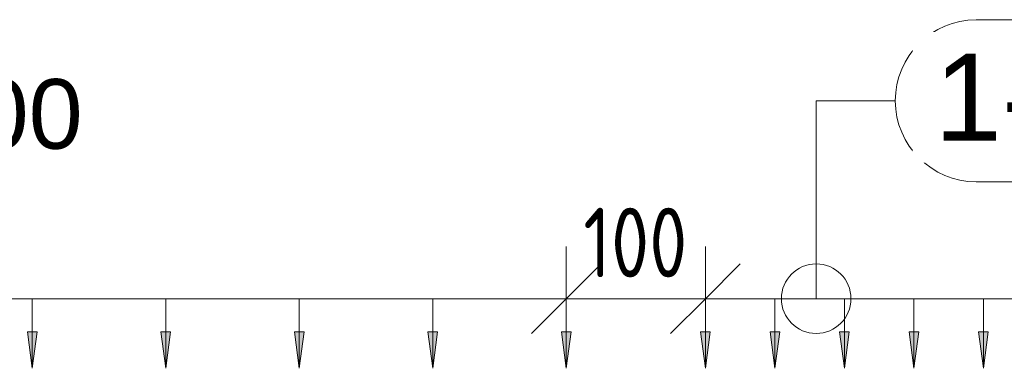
# Model space of a CAD drawing. Header units: millimetres. Extents: x 4307 to 42792, y 1610 to 10025.
# Tile 94 of 256: x 14147 to 14855, y 9176 to 9427. Entities that reach past the tile are written whole.
import ezdxf

# ---------------------------------------------------------------- set-up
doc = ezdxf.new("R2010")
doc.units = ezdxf.units.MM
for name, color, linetype, lineweight in [('A-ANNO-DIMS', 211, 'Continuous', 5), ('A-ANNO-DIMS-25', 211, 'Continuous', 5), ('S-RBAR-IDEN', 171, 'Continuous', 5)]:
    doc.layers.add(name, color=color, linetype=linetype, lineweight=lineweight)
doc.styles.add('Arial', font='arial.ttf', dxfattribs={"height": 50})
doc.styles.add('Arial_1', font='arial.ttf', dxfattribs={"height": 62.5})
doc.styles.add('ISOCPEUR_2', font='isocpeur.ttf', dxfattribs={"width": 0.8, "height": 50})
doc.dimstyles.new('Vnitřní', dxfattribs={"dimscale": 304.8, "dimtxt": 49.799059, "dimasz": 0.164042, "dimexe": 0.123031, "dimexo": 0.0625, "dimgap": 0, "dimtad": 1, "dimdec": 0, "dimzin": 0, "dimdsep": 46, "dimtxsty": 'ISOCPEUR_2', "dimblk1": 'OBLIQUE', "dimblk2": 'OBLIQUE', "dimsah": 1, "dimcen": 0.09, "dimdle": 0.123031, "dimazin": 0, "dimtfac": 1, "dimtdec": 4, "dimtix": 1, "dimtmove": 0, "dimatfit": 3, "dimfxl": 0.123031, "dimfxlon": 1, "dimtvp": 1, "dimtolj": 1, "dimtzin": 0, "dimarcsym": 2})
doc.dimstyles.new('Výztuž_kusy__řezy_', dxfattribs={"dimscale": 304.8, "dimtxt": 0.18, "dimasz": 0, "dimexe": 0, "dimexo": 0.0625, "dimgap": 0.082021, "dimtad": 1, "dimdec": 0, "dimzin": 0, "dimdsep": 46, "dimtxsty": 'Arial_1', "dimblk1": 'NONE', "dimblk2": 'NONE', "dimsah": 1, "dimcen": 0.09, "dimazin": 0, "dimtfac": 1, "dimtdec": 4, "dimtix": 1, "dimtmove": 0, "dimatfit": 3, "dimfxl": 0.164042, "dimfxlon": 1, "dimtvp": 1, "dimtfill": 1, "dimtolj": 1, "dimtzin": 0, "dimarcsym": 2})

# ---------------------------------------------------------------- blocks, each defined once
blk = doc.blocks.new('DIMBLOCK81-V1')
at = {"layer": 'A-ANNO-DIMS-25'}
for points in [[(14443.98, 9176.43), (14447.45, 9202.72), (14440.52, 9202.72)], [(14540, 9176.43), (14543.46, 9202.72), (14536.54, 9202.72)]]:
    blk.add_hatch(color=256, dxfattribs=at).paths.add_polyline_path(points)
for p, q in [((14540, 9226.43), (14443.98, 9226.43)), ((14443.98, 9226.43), (14443.98, 9226.43)), ((14443.98, 9226.43), (14443.98, 9176.43)), ((14540, 9226.43), (14540, 9226.43)), ((14540, 9226.43), (14540, 9176.43)), ((14447.45, 9202.72), (14440.52, 9202.72)), ((14440.52, 9202.72), (14443.98, 9176.43)), ((14443.98, 9176.43), (14447.45, 9202.72)), ((14543.46, 9202.72), (14536.54, 9202.72)), ((14536.54, 9202.72), (14540, 9176.43)), ((14540, 9176.43), (14543.46, 9202.72))]:
    blk.add_line(p, q, dxfattribs=at)
blk = doc.blocks.new('_None')
blk = doc.blocks.new('DIMBLOCK82-V1')
at = {"layer": 'A-ANNO-DIMS-25'}
for points in [[(14347.97, 9176.43), (14351.43, 9202.72), (14344.51, 9202.72)], [(14443.98, 9176.43), (14447.45, 9202.72), (14440.52, 9202.72)]]:
    blk.add_hatch(color=256, dxfattribs=at).paths.add_polyline_path(points)
for p, q in [((14443.98, 9226.43), (14347.97, 9226.43)), ((14347.97, 9226.43), (14347.97, 9226.43)), ((14347.97, 9226.43), (14347.97, 9176.43)), ((14443.98, 9226.43), (14443.98, 9226.43)), ((14443.98, 9226.43), (14443.98, 9176.43)), ((14351.43, 9202.72), (14344.51, 9202.72)), ((14344.51, 9202.72), (14347.97, 9176.43)), ((14347.97, 9176.43), (14351.43, 9202.72)), ((14447.45, 9202.72), (14440.52, 9202.72)), ((14440.52, 9202.72), (14443.98, 9176.43)), ((14443.98, 9176.43), (14447.45, 9202.72))]:
    blk.add_line(p, q, dxfattribs=at)
blk = doc.blocks.new('DIMBLOCK83-V1')
at = {"layer": 'A-ANNO-DIMS-25'}
for points in [[(14251.95, 9176.43), (14255.41, 9202.72), (14248.49, 9202.72)], [(14347.97, 9176.43), (14351.43, 9202.72), (14344.51, 9202.72)]]:
    blk.add_hatch(color=256, dxfattribs=at).paths.add_polyline_path(points)
for p, q in [((14347.97, 9226.43), (14251.95, 9226.43)), ((14251.95, 9226.43), (14251.95, 9226.43)), ((14251.95, 9226.43), (14251.95, 9176.43)), ((14347.97, 9226.43), (14347.97, 9226.43)), ((14347.97, 9226.43), (14347.97, 9176.43)), ((14255.41, 9202.72), (14248.49, 9202.72)), ((14248.49, 9202.72), (14251.95, 9176.43)), ((14251.95, 9176.43), (14255.41, 9202.72)), ((14351.43, 9202.72), (14344.51, 9202.72)), ((14344.51, 9202.72), (14347.97, 9176.43)), ((14347.97, 9176.43), (14351.43, 9202.72))]:
    blk.add_line(p, q, dxfattribs=at)
blk = doc.blocks.new('DIMBLOCK84-V1')
at = {"layer": 'A-ANNO-DIMS-25'}
for points in [[(14155.94, 9176.43), (14159.4, 9202.72), (14152.48, 9202.72)], [(14251.95, 9176.43), (14255.41, 9202.72), (14248.49, 9202.72)]]:
    blk.add_hatch(color=256, dxfattribs=at).paths.add_polyline_path(points)
for p, q in [((14251.95, 9226.43), (14155.94, 9226.43)), ((14155.94, 9226.43), (14155.94, 9226.43)), ((14155.94, 9226.43), (14155.94, 9176.43)), ((14251.95, 9226.43), (14251.95, 9226.43)), ((14251.95, 9226.43), (14251.95, 9176.43)), ((14159.4, 9202.72), (14152.48, 9202.72)), ((14152.48, 9202.72), (14155.94, 9176.43)), ((14155.94, 9176.43), (14159.4, 9202.72)), ((14255.41, 9202.72), (14248.49, 9202.72)), ((14248.49, 9202.72), (14251.95, 9176.43)), ((14251.95, 9176.43), (14255.41, 9202.72))]:
    blk.add_line(p, q, dxfattribs=at)
blk = doc.blocks.new('DIMBLOCK85-V1')
at = {"layer": 'A-ANNO-DIMS-25'}
for points in [[(14059.92, 9176.43), (14063.38, 9202.72), (14056.46, 9202.72)], [(14155.94, 9176.43), (14159.4, 9202.72), (14152.48, 9202.72)]]:
    blk.add_hatch(color=256, dxfattribs=at).paths.add_polyline_path(points)
for p, q in [((14155.94, 9226.43), (14059.92, 9226.43)), ((14059.92, 9226.43), (14059.92, 9226.43)), ((14059.92, 9226.43), (14059.92, 9176.43)), ((14155.94, 9226.43), (14155.94, 9226.43)), ((14155.94, 9226.43), (14155.94, 9176.43)), ((14063.38, 9202.72), (14056.46, 9202.72)), ((14056.46, 9202.72), (14059.92, 9176.43)), ((14059.92, 9176.43), (14063.38, 9202.72)), ((14159.4, 9202.72), (14152.48, 9202.72)), ((14152.48, 9202.72), (14155.94, 9176.43)), ((14155.94, 9176.43), (14159.4, 9202.72))]:
    blk.add_line(p, q, dxfattribs=at)
blk = doc.blocks.new('DIMBLOCK94-V1')
at = {"layer": 'A-ANNO-DIMS-25'}
for points in [[(13291.8, 9176.43), (13295.26, 9202.72), (13288.33, 9202.72)], [(13387.81, 9176.43), (13391.27, 9202.72), (13384.35, 9202.72)], [(13483.83, 9176.43), (13487.29, 9202.72), (13480.37, 9202.72)], [(13579.84, 9176.43), (13583.3, 9202.72), (13576.38, 9202.72)], [(13675.86, 9176.43), (13679.32, 9202.72), (13672.4, 9202.72)], [(13771.87, 9176.43), (13775.34, 9202.72), (13768.41, 9202.72)], [(13867.89, 9176.43), (13871.35, 9202.72), (13864.43, 9202.72)], [(13963.91, 9176.43), (13967.37, 9202.72), (13960.44, 9202.72)], [(14059.92, 9176.43), (14063.38, 9202.72), (14056.46, 9202.72)], [(14155.94, 9176.43), (14159.4, 9202.72), (14152.48, 9202.72)], [(14251.95, 9176.43), (14255.41, 9202.72), (14248.49, 9202.72)], [(14347.97, 9176.43), (14351.43, 9202.72), (14344.51, 9202.72)], [(14443.98, 9176.43), (14447.45, 9202.72), (14440.52, 9202.72)], [(14540, 9176.43), (14543.46, 9202.72), (14536.54, 9202.72)]]:
    blk.add_hatch(color=256, dxfattribs=at).paths.add_polyline_path(points)
for p, q in [((14540, 9226.43), (13291.8, 9226.43)), ((13387.81, 9226.43), (13291.8, 9226.43)), ((13291.8, 9226.43), (13291.8, 9226.43)), ((13291.8, 9226.43), (13291.8, 9176.43)), ((13483.83, 9226.43), (13387.81, 9226.43)), ((13387.81, 9226.43), (13387.81, 9226.43)), ((13387.81, 9226.43), (13387.81, 9176.43)), ((13579.84, 9226.43), (13483.83, 9226.43)), ((13483.83, 9226.43), (13483.83, 9226.43)), ((13483.83, 9226.43), (13483.83, 9176.43)), ((13675.86, 9226.43), (13579.84, 9226.43)), ((13579.84, 9226.43), (13579.84, 9226.43)), ((13579.84, 9226.43), (13579.84, 9176.43)), ((13771.87, 9226.43), (13675.86, 9226.43)), ((13675.86, 9226.43), (13675.86, 9226.43)), ((13675.86, 9226.43), (13675.86, 9176.43)), ((13867.89, 9226.43), (13771.87, 9226.43)), ((13771.87, 9226.43), (13771.87, 9226.43)), ((13771.87, 9226.43), (13771.87, 9176.43)), ((13963.91, 9226.43), (13867.89, 9226.43)), ((13867.89, 9226.43), (13867.89, 9226.43)), ((13867.89, 9226.43), (13867.89, 9176.43)), ((14059.92, 9226.43), (13963.91, 9226.43)), ((13963.91, 9226.43), (13963.91, 9226.43)), ((13963.91, 9226.43), (13963.91, 9176.43)), ((14155.94, 9226.43), (14059.92, 9226.43)), ((14059.92, 9226.43), (14059.92, 9226.43)), ((14059.92, 9226.43), (14059.92, 9176.43)), ((14251.95, 9226.43), (14155.94, 9226.43)), ((14155.94, 9226.43), (14155.94, 9226.43)), ((14155.94, 9226.43), (14155.94, 9176.43)), ((14347.97, 9226.43), (14251.95, 9226.43)), ((14251.95, 9226.43), (14251.95, 9226.43)), ((14251.95, 9226.43), (14251.95, 9176.43)), ((14443.98, 9226.43), (14347.97, 9226.43)), ((14347.97, 9226.43), (14347.97, 9226.43)), ((14347.97, 9226.43), (14347.97, 9176.43)), ((14540, 9226.43), (14443.98, 9226.43)), ((14443.98, 9226.43), (14443.98, 9226.43)), ((14443.98, 9226.43), (14443.98, 9176.43)), ((14540, 9226.43), (14540, 9226.43)), ((14540, 9226.43), (14540, 9176.43)), ((13295.26, 9202.72), (13288.33, 9202.72)), ((13288.33, 9202.72), (13291.8, 9176.43)), ((13291.8, 9176.43), (13295.26, 9202.72)), ((13391.27, 9202.72), (13384.35, 9202.72)), ((13384.35, 9202.72), (13387.81, 9176.43)), ((13387.81, 9176.43), (13391.27, 9202.72)), ((13487.29, 9202.72), (13480.37, 9202.72)), ((13480.37, 9202.72), (13483.83, 9176.43)), ((13483.83, 9176.43), (13487.29, 9202.72)), ((13583.3, 9202.72), (13576.38, 9202.72)), ((13576.38, 9202.72), (13579.84, 9176.43)), ((13579.84, 9176.43), (13583.3, 9202.72)), ((13679.32, 9202.72), (13672.4, 9202.72)), ((13672.4, 9202.72), (13675.86, 9176.43)), ((13675.86, 9176.43), (13679.32, 9202.72)), ((13775.34, 9202.72), (13768.41, 9202.72)), ((13768.41, 9202.72), (13771.87, 9176.43)), ((13771.87, 9176.43), (13775.34, 9202.72)), ((13871.35, 9202.72), (13864.43, 9202.72)), ((13864.43, 9202.72), (13867.89, 9176.43)), ((13867.89, 9176.43), (13871.35, 9202.72)), ((13967.37, 9202.72), (13960.44, 9202.72)), ((13960.44, 9202.72), (13963.91, 9176.43)), ((13963.91, 9176.43), (13967.37, 9202.72)), ((14063.38, 9202.72), (14056.46, 9202.72)), ((14056.46, 9202.72), (14059.92, 9176.43)), ((14059.92, 9176.43), (14063.38, 9202.72)), ((14159.4, 9202.72), (14152.48, 9202.72)), ((14152.48, 9202.72), (14155.94, 9176.43)), ((14155.94, 9176.43), (14159.4, 9202.72)), ((14255.41, 9202.72), (14248.49, 9202.72)), ((14248.49, 9202.72), (14251.95, 9176.43)), ((14251.95, 9176.43), (14255.41, 9202.72)), ((14351.43, 9202.72), (14344.51, 9202.72)), ((14344.51, 9202.72), (14347.97, 9176.43)), ((14347.97, 9176.43), (14351.43, 9202.72)), ((14447.45, 9202.72), (14440.52, 9202.72)), ((14440.52, 9202.72), (14443.98, 9176.43)), ((14443.98, 9176.43), (14447.45, 9202.72)), ((14543.46, 9202.72), (14536.54, 9202.72)), ((14536.54, 9202.72), (14540, 9176.43)), ((14540, 9176.43), (14543.46, 9202.72))]:
    blk.add_line(p, q, dxfattribs=at)
blk = doc.blocks.new('DIMBLOCK95-V1')
at = {"layer": 'A-ANNO-DIMS-25'}
for points in [[(14640, 9176.43), (14643.46, 9202.72), (14636.54, 9202.72)], [(14690, 9176.43), (14693.46, 9202.72), (14686.54, 9202.72)]]:
    blk.add_hatch(color=256, dxfattribs=at).paths.add_polyline_path(points)
for p, q in [((14640, 9226.43), (14690, 9226.43)), ((14640, 9226.43), (14640, 9226.43)), ((14640, 9226.43), (14640, 9176.43)), ((14690, 9226.43), (14690, 9226.43)), ((14690, 9226.43), (14690, 9176.43)), ((14643.46, 9202.72), (14636.54, 9202.72)), ((14636.54, 9202.72), (14640, 9176.43)), ((14640, 9176.43), (14643.46, 9202.72)), ((14693.46, 9202.72), (14686.54, 9202.72)), ((14686.54, 9202.72), (14690, 9176.43)), ((14690, 9176.43), (14693.46, 9202.72))]:
    blk.add_line(p, q, dxfattribs=at)
blk = doc.blocks.new('DIMBLOCK96-V1')
at = {"layer": 'A-ANNO-DIMS-25'}
for points in [[(14690, 9176.43), (14693.46, 9202.72), (14686.54, 9202.72)], [(14740, 9176.43), (14743.46, 9202.72), (14736.54, 9202.72)]]:
    blk.add_hatch(color=256, dxfattribs=at).paths.add_polyline_path(points)
for p, q in [((14690, 9226.43), (14740, 9226.43)), ((14690, 9226.43), (14690, 9226.43)), ((14690, 9226.43), (14690, 9176.43)), ((14740, 9226.43), (14740, 9226.43)), ((14740, 9226.43), (14740, 9176.43)), ((14693.46, 9202.72), (14686.54, 9202.72)), ((14686.54, 9202.72), (14690, 9176.43)), ((14690, 9176.43), (14693.46, 9202.72)), ((14743.46, 9202.72), (14736.54, 9202.72)), ((14736.54, 9202.72), (14740, 9176.43)), ((14740, 9176.43), (14743.46, 9202.72))]:
    blk.add_line(p, q, dxfattribs=at)
blk = doc.blocks.new('DIMBLOCK97-V1')
at = {"layer": 'A-ANNO-DIMS-25'}
for points in [[(14740, 9176.43), (14743.46, 9202.72), (14736.54, 9202.72)], [(14790, 9176.43), (14793.46, 9202.72), (14786.54, 9202.72)]]:
    blk.add_hatch(color=256, dxfattribs=at).paths.add_polyline_path(points)
for p, q in [((14740, 9226.43), (14790, 9226.43)), ((14740, 9226.43), (14740, 9226.43)), ((14740, 9226.43), (14740, 9176.43)), ((14790, 9226.43), (14790, 9226.43)), ((14790, 9226.43), (14790, 9176.43)), ((14743.46, 9202.72), (14736.54, 9202.72)), ((14736.54, 9202.72), (14740, 9176.43)), ((14740, 9176.43), (14743.46, 9202.72)), ((14793.46, 9202.72), (14786.54, 9202.72)), ((14786.54, 9202.72), (14790, 9176.43)), ((14790, 9176.43), (14793.46, 9202.72))]:
    blk.add_line(p, q, dxfattribs=at)
blk = doc.blocks.new('DIMBLOCK98-V1')
at = {"layer": 'A-ANNO-DIMS-25'}
for points in [[(14790, 9176.43), (14793.46, 9202.72), (14786.54, 9202.72)], [(14840, 9176.43), (14843.46, 9202.72), (14836.54, 9202.72)]]:
    blk.add_hatch(color=256, dxfattribs=at).paths.add_polyline_path(points)
for p, q in [((14790, 9226.43), (14840, 9226.43)), ((14790, 9226.43), (14790, 9226.43)), ((14790, 9226.43), (14790, 9176.43)), ((14840, 9226.43), (14840, 9226.43)), ((14840, 9226.43), (14840, 9176.43)), ((14793.46, 9202.72), (14786.54, 9202.72)), ((14786.54, 9202.72), (14790, 9176.43)), ((14790, 9176.43), (14793.46, 9202.72)), ((14843.46, 9202.72), (14836.54, 9202.72)), ((14836.54, 9202.72), (14840, 9176.43)), ((14840, 9176.43), (14843.46, 9202.72))]:
    blk.add_line(p, q, dxfattribs=at)
blk = doc.blocks.new('DIMBLOCK99-V1')
at = {"layer": 'A-ANNO-DIMS-25'}
for points in [[(14840, 9176.43), (14843.46, 9202.72), (14836.54, 9202.72)], [(14890, 9176.43), (14893.46, 9202.72), (14886.54, 9202.72)]]:
    blk.add_hatch(color=256, dxfattribs=at).paths.add_polyline_path(points)
for p, q in [((14840, 9226.43), (14890, 9226.43)), ((14840, 9226.43), (14840, 9226.43)), ((14840, 9226.43), (14840, 9176.43)), ((14890, 9226.43), (14890, 9226.43)), ((14890, 9226.43), (14890, 9176.43)), ((14843.46, 9202.72), (14836.54, 9202.72)), ((14836.54, 9202.72), (14840, 9176.43)), ((14840, 9176.43), (14843.46, 9202.72)), ((14893.46, 9202.72), (14886.54, 9202.72)), ((14886.54, 9202.72), (14890, 9176.43)), ((14890, 9176.43), (14893.46, 9202.72))]:
    blk.add_line(p, q, dxfattribs=at)
blk = doc.blocks.new('DIMBLOCK110-V1')
at = {"layer": 'A-ANNO-DIMS-25'}
for points in [[(14640, 9176.43), (14643.46, 9202.72), (14636.54, 9202.72)], [(14690, 9176.43), (14693.46, 9202.72), (14686.54, 9202.72)], [(14740, 9176.43), (14743.46, 9202.72), (14736.54, 9202.72)], [(14790, 9176.43), (14793.46, 9202.72), (14786.54, 9202.72)], [(14840, 9176.43), (14843.46, 9202.72), (14836.54, 9202.72)], [(14890, 9176.43), (14893.46, 9202.72), (14886.54, 9202.72)], [(14940, 9176.43), (14943.46, 9202.72), (14936.54, 9202.72)], [(14990, 9176.43), (14993.46, 9202.72), (14986.54, 9202.72)], [(15040, 9176.43), (15043.46, 9202.72), (15036.54, 9202.72)], [(15090, 9176.43), (15093.46, 9202.72), (15086.54, 9202.72)], [(15140, 9176.43), (15143.46, 9202.72), (15136.54, 9202.72)], [(15190, 9176.43), (15193.46, 9202.72), (15186.54, 9202.72)], [(15240, 9176.43), (15243.46, 9202.72), (15236.54, 9202.72)], [(15290, 9176.43), (15293.46, 9202.72), (15286.54, 9202.72)], [(15340, 9176.43), (15343.46, 9202.72), (15336.54, 9202.72)], [(15390, 9176.43), (15393.46, 9202.72), (15386.54, 9202.72)]]:
    blk.add_hatch(color=256, dxfattribs=at).paths.add_polyline_path(points)
for p, q in [((14640, 9226.43), (15390, 9226.43)), ((14640, 9226.43), (14690, 9226.43)), ((14640, 9226.43), (14640, 9226.43)), ((14640, 9226.43), (14640, 9176.43)), ((14690, 9226.43), (14740, 9226.43)), ((14690, 9226.43), (14690, 9226.43)), ((14690, 9226.43), (14690, 9176.43)), ((14740, 9226.43), (14790, 9226.43)), ((14740, 9226.43), (14740, 9226.43)), ((14740, 9226.43), (14740, 9176.43)), ((14790, 9226.43), (14840, 9226.43)), ((14790, 9226.43), (14790, 9226.43)), ((14790, 9226.43), (14790, 9176.43)), ((14840, 9226.43), (14890, 9226.43)), ((14840, 9226.43), (14840, 9226.43)), ((14840, 9226.43), (14840, 9176.43)), ((14890, 9226.43), (14940, 9226.43)), ((14890, 9226.43), (14890, 9226.43)), ((14890, 9226.43), (14890, 9176.43)), ((14940, 9226.43), (14990, 9226.43)), ((14940, 9226.43), (14940, 9226.43)), ((14940, 9226.43), (14940, 9176.43)), ((14990, 9226.43), (15040, 9226.43)), ((14990, 9226.43), (14990, 9226.43)), ((14990, 9226.43), (14990, 9176.43)), ((15040, 9226.43), (15090, 9226.43)), ((15040, 9226.43), (15040, 9226.43)), ((15040, 9226.43), (15040, 9176.43)), ((15090, 9226.43), (15140, 9226.43)), ((15090, 9226.43), (15090, 9226.43)), ((15090, 9226.43), (15090, 9176.43)), ((15140, 9226.43), (15190, 9226.43)), ((15140, 9226.43), (15140, 9226.43)), ((15140, 9226.43), (15140, 9176.43)), ((15190, 9226.43), (15240, 9226.43)), ((15190, 9226.43), (15190, 9226.43)), ((15190, 9226.43), (15190, 9176.43)), ((15240, 9226.43), (15290, 9226.43)), ((15240, 9226.43), (15240, 9226.43)), ((15240, 9226.43), (15240, 9176.43)), ((15290, 9226.43), (15340, 9226.43)), ((15290, 9226.43), (15290, 9226.43)), ((15290, 9226.43), (15290, 9176.43)), ((15340, 9226.43), (15390, 9226.43)), ((15340, 9226.43), (15340, 9226.43)), ((15340, 9226.43), (15340, 9176.43)), ((15390, 9226.43), (15390, 9226.43)), ((15390, 9226.43), (15390, 9176.43)), ((14643.46, 9202.72), (14636.54, 9202.72)), ((14636.54, 9202.72), (14640, 9176.43)), ((14640, 9176.43), (14643.46, 9202.72)), ((14693.46, 9202.72), (14686.54, 9202.72)), ((14686.54, 9202.72), (14690, 9176.43)), ((14690, 9176.43), (14693.46, 9202.72)), ((14743.46, 9202.72), (14736.54, 9202.72)), ((14736.54, 9202.72), (14740, 9176.43)), ((14740, 9176.43), (14743.46, 9202.72)), ((14793.46, 9202.72), (14786.54, 9202.72)), ((14786.54, 9202.72), (14790, 9176.43)), ((14790, 9176.43), (14793.46, 9202.72)), ((14843.46, 9202.72), (14836.54, 9202.72)), ((14836.54, 9202.72), (14840, 9176.43)), ((14840, 9176.43), (14843.46, 9202.72)), ((14893.46, 9202.72), (14886.54, 9202.72)), ((14886.54, 9202.72), (14890, 9176.43)), ((14890, 9176.43), (14893.46, 9202.72)), ((14943.46, 9202.72), (14936.54, 9202.72)), ((14936.54, 9202.72), (14940, 9176.43)), ((14940, 9176.43), (14943.46, 9202.72)), ((14993.46, 9202.72), (14986.54, 9202.72)), ((14986.54, 9202.72), (14990, 9176.43)), ((14990, 9176.43), (14993.46, 9202.72)), ((15043.46, 9202.72), (15036.54, 9202.72)), ((15036.54, 9202.72), (15040, 9176.43)), ((15040, 9176.43), (15043.46, 9202.72)), ((15093.46, 9202.72), (15086.54, 9202.72)), ((15086.54, 9202.72), (15090, 9176.43)), ((15090, 9176.43), (15093.46, 9202.72)), ((15143.46, 9202.72), (15136.54, 9202.72)), ((15136.54, 9202.72), (15140, 9176.43)), ((15140, 9176.43), (15143.46, 9202.72)), ((15193.46, 9202.72), (15186.54, 9202.72)), ((15186.54, 9202.72), (15190, 9176.43)), ((15190, 9176.43), (15193.46, 9202.72)), ((15243.46, 9202.72), (15236.54, 9202.72)), ((15236.54, 9202.72), (15240, 9176.43)), ((15240, 9176.43), (15243.46, 9202.72)), ((15293.46, 9202.72), (15286.54, 9202.72)), ((15286.54, 9202.72), (15290, 9176.43)), ((15290, 9176.43), (15293.46, 9202.72)), ((15343.46, 9202.72), (15336.54, 9202.72)), ((15336.54, 9202.72), (15340, 9176.43)), ((15340, 9176.43), (15343.46, 9202.72)), ((15393.46, 9202.72), (15386.54, 9202.72)), ((15386.54, 9202.72), (15390, 9176.43)), ((15390, 9176.43), (15393.46, 9202.72))]:
    blk.add_line(p, q, dxfattribs=at)
blk = doc.blocks.new('Popisek výztuže__BEZ NATOČENÍ_ - _Typ_ množství_PRAVÝ _řezy_-573725-V1')
at = {"layer": 'S-RBAR-IDEN'}
for p, q in [((5911.19, 9413.62), (5801.5, 9413.62)), ((5801.5, 9297.19), (5911.19, 9297.19))]:
    blk.add_line(p, q, dxfattribs=at)
for centre, start, end in [((5801.5, 9355.4), 90, 270), ((5911.19, 9355.4), 277.64339, 82.35661)]:
    blk.add_arc(centre, 58.22, start, end, dxfattribs=at)
blk = doc.blocks.new('DIMBLOCK210-V1')
at = {"layer": 'A-ANNO-DIMS-25'}
for p, q in [((14540, 9226.43), (14540, 9263.93)), ((14640, 9226.43), (14640, 9263.93)), ((14540, 9226.43), (14565, 9251.43)), ((14640, 9226.43), (14665, 9251.43)), ((14502.5, 9226.43), (14677.5, 9226.43)), ((14540, 9226.43), (14515, 9201.43)), ((14540, 9226.43), (14540, 9188.93)), ((14640, 9226.43), (14615, 9201.43)), ((14640, 9226.43), (14640, 9188.93))]:
    blk.add_line(p, q, dxfattribs=at)
at = {"layer": 'A-ANNO-DIMS-25', "color": 0, "insert": (14552.17, 9291.76), "char_height": 50, "width": 90.7875, "attachment_point": 1, "line_spacing_factor": 1.149209, "style": 'ISOCPEUR_2'}
blk.add_mtext('100', dxfattribs=at)
blk = doc.blocks.new('_Oblique')
at = {"color": 0, "linetype": 'ByBlock', "lineweight": -2}
blk.add_line((-0.5, -0.5), (0.5, 0.5), dxfattribs=at)

msp = doc.modelspace()

# ---------------------------------------------------------------- linework, layer by layer
at = {"layer": 'S-RBAR-IDEN'}
for p, q in [((14719.7, 9368.6), (14776.62, 9368.6)), ((14719.7, 9226.43), (14719.7, 9368.6))]:
    msp.add_line(p, q, dxfattribs=at)
msp.add_circle((14719.7, 9226.43), 25, dxfattribs=at)

# ---------------------------------------------------------------- block references
msp.add_blockref('Popisek výztuže__BEZ NATOČENÍ_ - _Typ_ množství_PRAVÝ _řezy_-573725-V1', (9033.33, 13.19), dxfattribs=at)

# ---------------------------------------------------------------- texts
at = {"layer": 'S-RBAR-IDEN', "insert": (13996.03, 9384.16), "char_height": 50, "width": 242.5105, "attachment_point": 1, "style": 'Arial', "bg_fill": 3, "box_fill_scale": 1.25, "bg_fill_color": 256, "bg_fill_true_color": 13158600, "bg_fill_transparency": 0}
msp.add_mtext('ā=100', dxfattribs=at)

# ---------------------------------------------------------------- dimensions: what is measured, and where the dimension line sits
at = {"layer": 'A-ANNO-DIMS'}
dim = msp.add_linear_dim(base=(14640, 9226.43), p1=(14540, 9188.93), p2=(14640, 9188.93), dimstyle='Vnitřní', override={"dimpost": '<>', "dimfxl": 100}, dxfattribs=at)
dim.commit()
dim.dimension.update_dxf_attribs({"geometry": 'DIMBLOCK210-V1', "text_midpoint": (14590, 9251.43)})
for base, p1, p2, text, override, picture, middle in [((13291.8, 9226.43), (14540, 9176.43), (13291.8, 9176.43), '96 1248', {"dimpost": '<>', "dimblk1": 'None', "dimblk2": 'None', "dimsah": 1, "dimfxl": 1248.204827}, 'DIMBLOCK94-V1', (13915.9, 9283.35)), ((15390, 9226.43), (14640, 9176.43), (15390, 9176.43), '50 750', {"dimpost": '<>', "dimblk1": 'None', "dimblk2": 'None', "dimsah": 1, "dimfxl": 750}, 'DIMBLOCK110-V1', (15015, 9283.35)), ((14059.92, 9226.43), (14155.94, 9176.43), (14059.92, 9176.43), ' ', {"dimpost": '<>', "dimfxl": 96.015756}, 'DIMBLOCK85-V1', (14107.93, 9226.43)), ((14155.94, 9226.43), (14251.95, 9176.43), (14155.94, 9176.43), ' ', {"dimpost": '<>', "dimfxl": 96.015756}, 'DIMBLOCK84-V1', (14203.94, 9226.43)), ((14251.95, 9226.43), (14347.97, 9176.43), (14251.95, 9176.43), ' ', {"dimpost": '<>', "dimfxl": 96.015756}, 'DIMBLOCK83-V1', (14299.96, 9226.43)), ((14347.97, 9226.43), (14443.98, 9176.43), (14347.97, 9176.43), ' ', {"dimpost": '<>', "dimfxl": 96.015756}, 'DIMBLOCK82-V1', (14395.98, 9226.43)), ((14443.98, 9226.43), (14540, 9176.43), (14443.98, 9176.43), ' ', {"dimpost": '<>', "dimfxl": 96.015756}, 'DIMBLOCK81-V1', (14491.99, 9226.43)), ((14690, 9226.43), (14640, 9176.43), (14690, 9176.43), ' ', {"dimpost": '<>', "dimfxl": 50}, 'DIMBLOCK95-V1', (14665, 9226.43)), ((14740, 9226.43), (14690, 9176.43), (14740, 9176.43), ' ', {"dimpost": '<>', "dimfxl": 50}, 'DIMBLOCK96-V1', (14715, 9226.43)), ((14790, 9226.43), (14740, 9176.43), (14790, 9176.43), ' ', {"dimpost": '<>', "dimfxl": 50}, 'DIMBLOCK97-V1', (14765, 9226.43)), ((14840, 9226.43), (14790, 9176.43), (14840, 9176.43), ' ', {"dimpost": '<>', "dimfxl": 50}, 'DIMBLOCK98-V1', (14815, 9226.43)), ((14890, 9226.43), (14840, 9176.43), (14890, 9176.43), ' ', {"dimpost": '<>', "dimfxl": 50}, 'DIMBLOCK99-V1', (14865, 9226.43))]:
    dim = msp.add_linear_dim(base=base, p1=p1, p2=p2, text=text, dimstyle='Výztuž_kusy__řezy_', override=override, dxfattribs=at)
    dim.commit()
    dim.dimension.update_dxf_attribs({"geometry": picture, "text_midpoint": middle})

# ---------------------------------------------------------------- next in the draw order: texts
at = {"layer": 'S-RBAR-IDEN', "insert": (14804.75, 9402.34), "char_height": 62.5, "width": 210.443, "attachment_point": 1, "style": 'Arial_1', "bg_fill": 3, "box_fill_scale": 1.25, "bg_fill_color": 256, "bg_fill_true_color": 13158600, "bg_fill_transparency": 0}
msp.add_mtext('1-39', dxfattribs=at)

doc.saveas('drawing.dxf')
